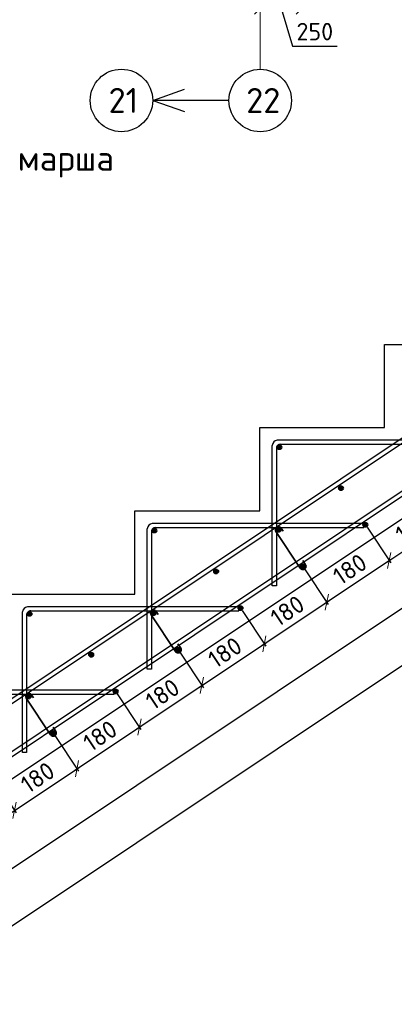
# Model space of a CAD drawing. Header units: millimetres. Extents: x 125896 to 2572636, y -120305 to 130347.
# Tile 151 of 256: x 398125 to 402625, y -108523 to -96705. Entities that reach past the tile are written whole.
import ezdxf

# ---------------------------------------------------------------- set-up
doc = ezdxf.new("R2010")
doc.units = ezdxf.units.MM
doc.linetypes.add('CENTER', pattern=[2, 1.25, -0.25, 0.25, -0.25])
doc.linetypes.add('CENTER2', pattern=[28.575, 19.05, -3.175, 3.175, -3.175])
for name, color, linetype, lineweight in [('Арматура', 152, 'Continuous', 40), ('ОСИ', 7, 'CENTER', 15), ('Основная 0.35', 200, 'Continuous', 35), ('Столовая Двери и окна', 7, 'Continuous', 15), ('ТЕКСТ', 7, 'Continuous', 15)]:
    doc.layers.add(name, color=color, linetype=linetype, lineweight=lineweight)
doc.layers.add('СПДС_Оси', color=7, linetype='Continuous')
doc.styles.add('GOST-2.304_Type-B', font='GOST Common.ttf')
doc.styles.get("Standard").update_dxf_attribs({"font": 'isocpeur.ttf'})
doc.styles.add('ГОСТ', font='isocpeur.ttf')
doc.dimstyles.new('Осевые', dxfattribs={"dimscale": 0.7, "dimtxt": 450, "dimasz": 400, "dimexe": 100, "dimexo": 100, "dimgap": 100, "dimtad": 1, "dimdec": 0, "dimzin": 0, "dimdsep": 46, "dimtxsty": 'Standard', "dimblk": 'OBLIQUE', "dimcen": 9, "dimdle": 100, "dimazin": 0, "dimtm": 1e-09, "dimtfac": 1, "dimtdec": 0, "dimtofl": 0, "dimtmove": 0, "dimatfit": 3, "dimfxl": 1, "dimtolj": 1, "dimtzin": 0, "dimarcsym": 0})

# ---------------------------------------------------------------- blocks, each defined once
blk = doc.blocks.new('_OBLIQUE')
at = {"color": 0, "linetype": 'ByBlock'}
blk.add_line((-0.5, -0.5), (0.5, 0.5), dxfattribs=at)
blk = doc.blocks.new('*D1064')
at = {"layer": 'Defpoints', "color": 0, "linetype": 'ByBlock', "lineweight": 20, "ltscale": 13, "transparency": 16777216}
for p in [(401514, -93293), (401014, -96047), (401514, -96568)]:
    blk.add_point(p, dxfattribs=at)
at = {"layer": 'ОСИ', "color": 0, "linetype": 'ByBlock', "lineweight": -2, "ltscale": 13, "transparency": 16777216}
for p, q in [((401514, -93328), (401514, -96603)), ((401014, -96082), (401014, -96603)), ((400979, -96568), (401549, -96568)), ((401264, -96568), (401401, -97023)), ((401401, -97023), (401940, -97023))]:
    blk.add_line(p, q, dxfattribs=at)
at = {"layer": 'ОСИ', "color": 0, "linetype": 'ByBlock', "lineweight": -2, "ltscale": 13, "transparency": 16777216, "xscale": 140, "yscale": 140, "zscale": 140, "rotation": 180}
blk.add_blockref('_OBLIQUE', (401014, -96568), dxfattribs=at)
at = {"layer": 'ОСИ', "color": 0, "linetype": 'ByBlock', "lineweight": -2, "ltscale": 13, "transparency": 16777216, "xscale": 140, "yscale": 140, "zscale": 140}
blk.add_blockref('_OBLIQUE', (401514, -96568), dxfattribs=at)
at = {"layer": 'ОСИ', "color": 0, "linetype": 'ByBlock', "ltscale": 13, "transparency": 16777216, "insert": (401670, -96848), "char_height": 210, "attachment_point": 5}
blk.add_mtext('\\A1;250', dxfattribs=at)
blk = doc.blocks.new('*D1108')
at = {"layer": 'Defpoints', "color": 0, "linetype": 'ByBlock', "lineweight": 20, "ltscale": 13, "transparency": 16777216}
for p in [(407525, -99220, -900), (408145, -100149), (385634, -113814, -900)]:
    blk.add_point(p, dxfattribs=at)
at = {"layer": 'ОСИ', "color": 0, "linetype": 'ByBlock', "lineweight": -2, "ltscale": 13, "transparency": 16777216}
for p, q in [((407545, -99249), (408164, -100178)), ((386225, -114763), (408174, -100130)), ((385653, -113843), (386273, -114773))]:
    blk.add_line(p, q, dxfattribs=at)
at = {"layer": 'ОСИ', "color": 0, "linetype": 'ByBlock', "lineweight": -2, "ltscale": 13, "transparency": 16777216, "xscale": 140, "yscale": 140, "zscale": 140}
for p, rotation in [((408145, -100149), 33.69006752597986), ((386254, -114743), 213.6900675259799)]:
    blk.add_blockref('_OBLIQUE', p, dxfattribs=dict(at, rotation=rotation))
at = {"layer": 'ОСИ', "color": 0, "linetype": 'ByBlock', "ltscale": 13, "transparency": 16777216, "insert": (397102, -107301), "char_height": 210, "attachment_point": 5, "rotation": 33.6901}
blk.add_mtext('\\A1;5262', dxfattribs=at)
blk = doc.blocks.new('*D1109')
at = {"layer": 'Defpoints', "color": 0, "linetype": 'ByBlock', "lineweight": 20, "ltscale": 13, "transparency": 16777216}
for p in [(407213, -98793, -996), (408443, -100638), (384656, -113831, -996)]:
    blk.add_point(p, dxfattribs=at)
at = {"layer": 'ОСИ', "color": 0, "linetype": 'ByBlock', "lineweight": -2, "ltscale": 13, "transparency": 16777216}
for p, q in [((407232, -98822), (408462, -100667)), ((385857, -115696), (408472, -100619)), ((384675, -113860), (385906, -115705))]:
    blk.add_line(p, q, dxfattribs=at)
at = {"layer": 'ОСИ', "color": 0, "linetype": 'ByBlock', "lineweight": -2, "ltscale": 13, "transparency": 16777216, "xscale": 140, "yscale": 140, "zscale": 140}
for p, rotation in [((408443, -100638), 33.69006752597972), ((385886, -115676), 213.6900675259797)]:
    blk.add_blockref('_OBLIQUE', p, dxfattribs=dict(at, rotation=rotation))
at = {"layer": 'ОСИ', "color": 0, "linetype": 'ByBlock', "ltscale": 13, "transparency": 16777216, "insert": (397067, -108012), "char_height": 210, "attachment_point": 5, "rotation": 33.6901}
blk.add_mtext('\\A1;5422', dxfattribs=at)
blk = doc.blocks.new('*D1072')
at = {"layer": 'Defpoints', "color": 0, "linetype": 'ByBlock', "lineweight": 20, "ltscale": 13, "transparency": 16777216}
for p in [(398527, -105267, 96), (397777, -105767, 96), (398813, -105695)]:
    blk.add_point(p, dxfattribs=at)
at = {"layer": 'ОСИ', "color": 0, "linetype": 'ByBlock', "lineweight": -2, "ltscale": 13, "transparency": 16777216}
for p, q in [((398547, -105296), (398832, -105724)), ((398034, -106215), (398842, -105676)), ((397797, -105796), (398082, -106224))]:
    blk.add_line(p, q, dxfattribs=at)
at = {"layer": 'ОСИ', "color": 0, "linetype": 'ByBlock', "lineweight": -2, "ltscale": 13, "transparency": 16777216, "xscale": 140, "yscale": 140, "zscale": 140}
for p, rotation in [((398813, -105695), 33.69006752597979), ((398063, -106195), 213.6900675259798)]:
    blk.add_blockref('_OBLIQUE', p, dxfattribs=dict(at, rotation=rotation))
at = {"layer": 'ОСИ', "color": 0, "linetype": 'ByBlock', "ltscale": 13, "transparency": 16777216, "insert": (398341, -105800), "char_height": 210, "attachment_point": 5, "rotation": 33.6901}
blk.add_mtext('\\A1;180', dxfattribs=at)
blk = doc.blocks.new('*D1073')
at = {"layer": 'Defpoints', "color": 0, "linetype": 'ByBlock', "lineweight": 20, "ltscale": 13, "transparency": 16777216}
for p in [(399277, -104767, 96), (398527, -105267, 96), (399563, -105195)]:
    blk.add_point(p, dxfattribs=at)
at = {"layer": 'ОСИ', "color": 0, "linetype": 'ByBlock', "lineweight": -2, "ltscale": 13, "transparency": 16777216}
for p, q in [((399297, -104796), (399582, -105224)), ((398784, -105715), (399592, -105176)), ((398547, -105296), (398832, -105724))]:
    blk.add_line(p, q, dxfattribs=at)
at = {"layer": 'ОСИ', "color": 0, "linetype": 'ByBlock', "lineweight": -2, "ltscale": 13, "transparency": 16777216, "xscale": 140, "yscale": 140, "zscale": 140}
for p, rotation in [((399563, -105195), 33.69006752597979), ((398813, -105695), 213.6900675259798)]:
    blk.add_blockref('_OBLIQUE', p, dxfattribs=dict(at, rotation=rotation))
at = {"layer": 'ОСИ', "color": 0, "linetype": 'ByBlock', "ltscale": 13, "transparency": 16777216, "insert": (399091, -105300), "char_height": 210, "attachment_point": 5, "rotation": 33.6901}
blk.add_mtext('\\A1;180', dxfattribs=at)
blk = doc.blocks.new('*D1074')
at = {"layer": 'Defpoints', "color": 0, "linetype": 'ByBlock', "lineweight": 20, "ltscale": 13, "transparency": 16777216}
for p in [(400027, -104267, 96), (400313, -104695), (399277, -104767, 96)]:
    blk.add_point(p, dxfattribs=at)
at = {"layer": 'ОСИ', "color": 0, "linetype": 'ByBlock', "lineweight": -2, "ltscale": 13, "transparency": 16777216}
for p, q in [((400047, -104296), (400332, -104724)), ((399534, -105215), (400342, -104676)), ((399297, -104796), (399582, -105224))]:
    blk.add_line(p, q, dxfattribs=at)
at = {"layer": 'ОСИ', "color": 0, "linetype": 'ByBlock', "lineweight": -2, "ltscale": 13, "transparency": 16777216, "xscale": 140, "yscale": 140, "zscale": 140}
for p, rotation in [((400313, -104695), 33.69006752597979), ((399563, -105195), 213.6900675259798)]:
    blk.add_blockref('_OBLIQUE', p, dxfattribs=dict(at, rotation=rotation))
at = {"layer": 'ОСИ', "color": 0, "linetype": 'ByBlock', "ltscale": 13, "transparency": 16777216, "insert": (399841, -104800), "char_height": 210, "attachment_point": 5, "rotation": 33.6901}
blk.add_mtext('\\A1;180', dxfattribs=at)
blk = doc.blocks.new('*D1075')
at = {"layer": 'Defpoints', "color": 0, "linetype": 'ByBlock', "lineweight": 20, "ltscale": 13, "transparency": 16777216}
for p in [(400777, -103767, 96), (401063, -104195), (400027, -104267, 96)]:
    blk.add_point(p, dxfattribs=at)
at = {"layer": 'ОСИ', "color": 0, "linetype": 'ByBlock', "lineweight": -2, "ltscale": 13, "transparency": 16777216}
for p, q in [((400797, -103796), (401082, -104224)), ((400284, -104715), (401092, -104176)), ((400047, -104296), (400332, -104724))]:
    blk.add_line(p, q, dxfattribs=at)
at = {"layer": 'ОСИ', "color": 0, "linetype": 'ByBlock', "lineweight": -2, "ltscale": 13, "transparency": 16777216, "xscale": 140, "yscale": 140, "zscale": 140}
for p, rotation in [((401063, -104195), 33.69006752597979), ((400313, -104695), 213.6900675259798)]:
    blk.add_blockref('_OBLIQUE', p, dxfattribs=dict(at, rotation=rotation))
at = {"layer": 'ОСИ', "color": 0, "linetype": 'ByBlock', "ltscale": 13, "transparency": 16777216, "insert": (400591, -104300), "char_height": 210, "attachment_point": 5, "rotation": 33.6901}
blk.add_mtext('\\A1;180', dxfattribs=at)
blk = doc.blocks.new('*D1076')
at = {"layer": 'Defpoints', "color": 0, "linetype": 'ByBlock', "lineweight": 20, "ltscale": 13, "transparency": 16777216}
for p in [(401527, -103267, 96), (401813, -103695), (400777, -103767, 96)]:
    blk.add_point(p, dxfattribs=at)
at = {"layer": 'ОСИ', "color": 0, "linetype": 'ByBlock', "lineweight": -2, "ltscale": 13, "transparency": 16777216}
for p, q in [((401547, -103296), (401832, -103724)), ((401034, -104215), (401842, -103676)), ((400797, -103796), (401082, -104224))]:
    blk.add_line(p, q, dxfattribs=at)
at = {"layer": 'ОСИ', "color": 0, "linetype": 'ByBlock', "lineweight": -2, "ltscale": 13, "transparency": 16777216, "xscale": 140, "yscale": 140, "zscale": 140}
for p, rotation in [((401813, -103695), 33.69006752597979), ((401063, -104195), 213.6900675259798)]:
    blk.add_blockref('_OBLIQUE', p, dxfattribs=dict(at, rotation=rotation))
at = {"layer": 'ОСИ', "color": 0, "linetype": 'ByBlock', "ltscale": 13, "transparency": 16777216, "insert": (401341, -103800), "char_height": 210, "attachment_point": 5, "rotation": 33.6901}
blk.add_mtext('\\A1;180', dxfattribs=at)
blk = doc.blocks.new('*D1077')
at = {"layer": 'Defpoints', "color": 0, "linetype": 'ByBlock', "lineweight": 20, "ltscale": 13, "transparency": 16777216}
for p in [(402277, -102767, 96), (401527, -103267, 96), (402563, -103195)]:
    blk.add_point(p, dxfattribs=at)
at = {"layer": 'ОСИ', "color": 0, "linetype": 'ByBlock', "lineweight": -2, "ltscale": 13, "transparency": 16777216}
for p, q in [((402297, -102796), (402582, -103224)), ((401784, -103715), (402592, -103176)), ((401547, -103296), (401832, -103724))]:
    blk.add_line(p, q, dxfattribs=at)
at = {"layer": 'ОСИ', "color": 0, "linetype": 'ByBlock', "lineweight": -2, "ltscale": 13, "transparency": 16777216, "xscale": 140, "yscale": 140, "zscale": 140}
for p, rotation in [((402563, -103195), 33.69006752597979), ((401813, -103695), 213.6900675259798)]:
    blk.add_blockref('_OBLIQUE', p, dxfattribs=dict(at, rotation=rotation))
at = {"layer": 'ОСИ', "color": 0, "linetype": 'ByBlock', "ltscale": 13, "transparency": 16777216, "insert": (402091, -103300), "char_height": 210, "attachment_point": 5, "rotation": 33.6901}
blk.add_mtext('\\A1;180', dxfattribs=at)
blk = doc.blocks.new('*D1078')
at = {"layer": 'Defpoints', "color": 0, "linetype": 'ByBlock', "lineweight": 20, "ltscale": 13, "transparency": 16777216}
for p in [(403027, -102267, 96), (403313, -102695), (402277, -102767, 96)]:
    blk.add_point(p, dxfattribs=at)
at = {"layer": 'ОСИ', "color": 0, "linetype": 'ByBlock', "lineweight": -2, "ltscale": 13, "transparency": 16777216}
for p, q in [((403047, -102296), (403332, -102724)), ((402534, -103215), (403342, -102676)), ((402297, -102796), (402582, -103224))]:
    blk.add_line(p, q, dxfattribs=at)
at = {"layer": 'ОСИ', "color": 0, "linetype": 'ByBlock', "lineweight": -2, "ltscale": 13, "transparency": 16777216, "xscale": 140, "yscale": 140, "zscale": 140}
for p, rotation in [((403313, -102695), 33.69006752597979), ((402563, -103195), 213.6900675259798)]:
    blk.add_blockref('_OBLIQUE', p, dxfattribs=dict(at, rotation=rotation))
at = {"layer": 'ОСИ', "color": 0, "linetype": 'ByBlock', "ltscale": 13, "transparency": 16777216, "insert": (402841, -102800), "char_height": 210, "attachment_point": 5, "rotation": 33.6901}
blk.add_mtext('\\A1;180', dxfattribs=at)

msp = doc.modelspace()

# ---------------------------------------------------------------- hatches: boundary and pattern name
at = {"layer": 'Арматура'}
h = msp.add_hatch(color=256, dxfattribs=at)
edge = h.paths.add_edge_path()
edge.add_arc((401243, -101836.3), 25, 0, 360)
h = msp.add_hatch(color=256, dxfattribs=at)
edge = h.paths.add_edge_path()
edge.add_arc((401984.2, -102327.5), 25, 0, 360)
h = msp.add_hatch(color=256, dxfattribs=at)
edge = h.paths.add_edge_path()
edge.add_arc((399743, -102836.3), 25, 0, 360)
h = msp.add_hatch(color=256, dxfattribs=at)
edge = h.paths.add_edge_path()
edge.add_arc((401234.2, -102827.5), 25, 0, 360)
h = msp.add_hatch(color=256, dxfattribs=at)
edge = h.paths.add_edge_path()
edge.add_arc((402277.3, -102767.1), 25, 0, 360)
h = msp.add_hatch(color=256, dxfattribs=at)
edge = h.paths.add_edge_path()
edge.add_arc((401527.3, -103267.1), 25, 0, 360)
h = msp.add_hatch(color=256, dxfattribs=at)
edge = h.paths.add_edge_path()
edge.add_arc((400484.2, -103327.5), 25, 0, 360)
h = msp.add_hatch(color=256, dxfattribs=at)
edge = h.paths.add_edge_path()
edge.add_arc((400777.3, -103767.1), 25, 0, 360)
h = msp.add_hatch(color=256, dxfattribs=at)
edge = h.paths.add_edge_path()
edge.add_arc((398243, -103836.3), 25, 0, 360)
h = msp.add_hatch(color=256, dxfattribs=at)
edge = h.paths.add_edge_path()
edge.add_arc((399734.2, -103827.5), 25, 0, 360)
h = msp.add_hatch(color=256, dxfattribs=at)
edge = h.paths.add_edge_path()
edge.add_arc((398984.2, -104327.5), 25, 0, 360)
h = msp.add_hatch(color=256, dxfattribs=at)
edge = h.paths.add_edge_path()
edge.add_arc((400027.3, -104267.1), 25, 0, 360)
h = msp.add_hatch(color=256, dxfattribs=at)
edge = h.paths.add_edge_path()
edge.add_arc((398234.2, -104827.5), 25, 0, 360)
h = msp.add_hatch(color=256, dxfattribs=at)
edge = h.paths.add_edge_path()
edge.add_arc((399277.3, -104767.1), 25, 0, 360)
h = msp.add_hatch(color=256, dxfattribs=at)
edge = h.paths.add_edge_path()
edge.add_arc((398527.3, -105267.1), 25, 0, 360)

# ---------------------------------------------------------------- linework, layer by layer
for centre in [(401243, -101836.3), (401984.2, -102327.5), (399743, -102836.3), (401234.2, -102827.5), (402277.3, -102767.1, 95.9), (401527.3, -103267.1, 95.9), (400484.2, -103327.5), (400777.3, -103767.1, 95.9), (398243, -103836.3), (399734.2, -103827.5), (398984.2, -104327.5), (400027.3, -104267.1, 95.9), (398234.2, -104827.5), (399277.3, -104767.1, 95.9), (398527.3, -105267.1, 95.9)]:
    msp.add_circle(centre, 25, dxfattribs=at)
at = {"layer": 'ОСИ', "color": 16, "linetype": 'CENTER2', "lineweight": 15, "ltscale": 0.2, "transparency": 33554687}
msp.add_line((401014, -88739.3, 3100), (401014, -97299.8, 3100), dxfattribs=at)
at = {"layer": 'Основная 0.35'}
for p, q in [((401265.9, -102807.4), (401289.7, -102844.9)), ((401495.6, -103287.2, 95.9), (401202.5, -102847.6)), ((401558.9, -103247, 95.9), (401525.6, -103194.5, 95.9)), ((399995.6, -104287.2, 95.9), (399702.5, -103847.6)), ((399765.9, -103807.4), (399789.7, -103844.9)), ((400058.9, -104247, 95.9), (400025.6, -104194.5, 95.9)), ((398265.9, -104807.4), (398289.7, -104844.9)), ((398495.6, -105287.2, 95.9), (398202.5, -104847.6)), ((398558.9, -105247, 95.9), (398525.6, -105194.5, 95.9))]:
    msp.add_line(p, q, dxfattribs=at)
for centre, start, end in [((401234.2, -102827.5), 32.40892, 212.40892), ((401527.3, -103267.1, 95.9), 212.40892, 32.40892), ((399734.2, -103827.5), 32.40892, 212.40892), ((400027.3, -104267.1, 95.9), 212.40892, 32.40892), ((398234.2, -104827.5), 32.40892, 212.40892), ((398527.3, -105267.1, 95.9), 212.40892, 32.40892)]:
    msp.add_arc(centre, 37.5, start, end, dxfattribs=at)
at = {"layer": 'СПДС_Оси', "linetype": 'Continuous', "lineweight": 25, "ltscale": 150}
for centre in [(399347.4, -97673.8, 3100), (401014, -97674.8, 3100)]:
    msp.add_circle(centre, 375, dxfattribs=at)
at = {"layer": 'Столовая Двери и окна', "color": 18, "lineweight": 25, "true_color": 0x000000}
for p, q in [((399722.4, -97673.8, 3100), (400103.4, -97539.5, 3100)), ((400639, -97673.8, 3100), (399722.4, -97673.8, 3100)), ((399722.4, -97673.8, 3100), (400103.4, -97808.2, 3100))]:
    msp.add_line(p, q, dxfattribs=at)
at = {"layer": 'Столовая Двери и окна', "color": 18, "lineweight": 30, "true_color": 0x000000}
msp.add_line((407358, -99601.3, -1170), (385758, -114001.3, -900), dxfattribs=at)
msp.add_lwpolyline([(398008, -103601.3), (399508, -103601.3), (399508, -102601.3), (401008, -102601.3), (401008, -101601.3), (402508, -101601.3), (402508, -100601.3), (404008, -100601.3), (404008, -99601.3), (405508, -99601.3), (405508, -98601.3), (407008, -98601.3), (407008, -98601.3), (409008, -98601.3)], dxfattribs=at)
at = {"layer": 'Столовая Двери и окна', "color": 146, "lineweight": 30, "true_color": 0x105689}
for points, elevation in [([(407212.6, -98792.8), (407184.9, -98751.2), (384628, -113789.1), (384655.8, -113830.7)], -995.9), ([(407525.1, -99219.5), (407497.4, -99177.9), (385606.2, -113772.1), (385633.9, -113813.7)], -900)]:
    msp.add_lwpolyline(points, close=True, dxfattribs=dict(at, elevation=elevation))
for points in [[(401208, -101843.3), (401208, -103501.3), (401158, -103501.3), (401158, -101813.7)], [(401252.5, -101801.3), (403758, -101801.3), (403758, -101751.3), (401218.1, -101751.3), (401218.1, -101751.3), (401218.1, -101751.3)], [(399708, -102843.3), (399708, -104501.3), (399658, -104501.3), (399658, -102813.7)], [(399752.5, -102801.3), (402258, -102801.3), (402258, -102751.3), (399718.1, -102751.3), (399718.1, -102751.3), (399718.1, -102751.3)], [(398252.5, -103801.3), (400758, -103801.3), (400758, -103751.3), (398218.1, -103751.3), (398218.1, -103751.3), (398218.1, -103751.3)], [(398208, -103843.3), (398208, -105501.3), (398158, -105501.3), (398158, -103813.7)], [(396752.5, -104801.3), (399258, -104801.3), (399258, -104751.3), (396718.1, -104751.3), (396718.1, -104751.3), (396718.1, -104751.3)]]:
    msp.add_lwpolyline(points, dxfattribs=at)
for centre, radius, start, end in [((401226.5, -101819.6), 68.8, 97.03929, 175.07833), ((401254.2, -101847.5), 46.3, 86.19482, 184.74031), ((399726.5, -102819.6), 68.8, 97.03929, 175.07833), ((399754.2, -102847.5), 46.3, 86.19482, 184.74031), ((398226.5, -103819.6), 68.8, 97.03929, 175.07833), ((398254.2, -103847.5), 46.3, 86.19482, 184.74031)]:
    msp.add_arc(centre, radius, start, end, dxfattribs=at)

# ---------------------------------------------------------------- texts
at = {"insert": (226281.3, -87218.1), "char_height": 250, "attachment_point": 1, "style": 'ГОСТ'}
msp.add_mtext_dynamic_manual_height_columns('\\A1;\\pi9384.38;{\\H1.5152x;\\P\\pi1250;Общие указания\\P\\pi250;}1.^IРабочая документация разработана в соответствии с заданием на проектирование, требованиями действующих технических регламентов, стандартов, сводов правил и других документов, содержащих установленные требования.\\P2.^IРабочая документация выполнена в соответствии со следующими нормативными и техническими документами:\\P-^IСП 20.13330.2016 "Нагрузки и Воздействия";\\P-^IСП 63.13330.2012 "Бетонные и железобетонные конструкции. Основные положения";\\P-^IСП 22.13330.2016 "Основания зданий и сооружений";\\P-^IСП 45.13330.2012 "Земляные сооружения, основания и фундаменты".\\P3.   За относительную отметку 0,000 принята отметка чистого пола первого этажа.\\P4.^IПеречень видов работ, для которых необходимо составлять акты освидетельствования скрытых работ:\\P-^Iармирование конструкций;\\P-^Iосвидетельствование опалубки перед бетонированием;\\P-^Iвыполнение сварочных работ;\\P-^Iотбор контрольных проб бетона;\\P-^Iсоответствие законченных железобетонных конструкций проекту с отображением качества работ;\\P-^Iустройство монолитных конструкций, выполняемых в зимнее время;  \\P\\pi0;  -    устройство гидроизоляции;\\P\\pi250;-^Iуплотнение грунтов и обратную засыпку.\\PЗапрещается выполнение последующих работ при отсутствии актов освидетельствования предшествующих скрытых работ во всех случаях.\\P\\pi0;        5. Проект рассчитан на производство работ в период положительных температур. В случае выполнения работ при отрицательных температурах необходимо выполнять требования СНиП часть 3 по производству работ и ППР.\\P        6. При минимальной температуре воздуха до минус 15°С допускается: выдерживание бетона в конструкции методом термоса, при предварительном разогреве бетонной смеси, форсированный электроразогрев бетона в конструкции с повторным уплотнением.\\P\\pi250;При минимальной температуре воздуха до минус 25°С допускается: обогрев бетона в греющей опалубке с помощью низкотемпературных электронагревателей, электродный сквозной прогрев бетона, электрообогрев с помощью греющего провода.\\P\\pi0;7. При отрицательной температуре воздуха уплотнение грунта обратной засыпки в траншеях должно \\Pосуществляться до достижения коэффициента уплотнения 0,98. \\PВремя уплотнения грунта в зависимости от температуры воздуха: \\P\\pi250;-^Iпри t{\\H0.7x;\\So^ ;}-5, 90-120 минут; при t{\\H0.7x;\\So^ ;\\H1.42857x;-10, 60-90 минут; }при t{\\H0.7x;\\So^ ;\\H1.42857x;-20, 40-60 минут; }при t{\\H0.7x;\\So^ ;\\H1.42857x;-30, 20-30 минут;\\P\\pi0;Работы по выполнению насыпей и обратных засыпок при отрицательных температурах должны производить с учетом следующих требований:\\P\\pi250;-^Iподготовку поверхности (основания) насыпи и обратных засыпок следует выполнять с полным удалением снега, льда, промерзшего слоя слабого и пучинистого грунта на всю его глубину;\\P-^Iотсыпку в насыпь и обратные засыпки грунтов необходимо производить при их природной влажности и в талом состоянии с содержанием комьев мерзлого грунта, не превышающим требований, приведенных в приложении М СП 45.13330.2017. Свод правил. Земляные сооружения, основания и фундаменты., и, как правило, на не промерзшие ранее отсыпанные и уплотненные слои. В отдельных случаях при согласовании с автором проекта допускается грунты отсыпать на непучинистые грунты, промерзшие на глубину не более 15 см;\\P-^Iпри пониженной влажности отсыпанных грунтов для их уплотнения следует применять более тяжелое грунтоуплотняющее оборудование; \\P-^Iработы по отсыпке и уплотнению каждого слоя должны выполнять в течение одной рабочей смены; - при выполнении насыпей из глинистых грунтов при обильном снеговыпадении все работы должны быть прекращены; - перерывы в работах по выполнению насыпей и обратных засыпок допускаются только при условиях, что за время перерыва глубина промерзания ранее уплотненных пучинистых грунтов не превысит 15 см или на время перерыва ранее уплотненные грунты утепляются специальными средствами (например, маловлажным рыхлым грунтом, который в последующем удаляется); - все работы по отсыпке грунтов и их уплотнению выполняют с повышенной интенсивностью.}', width=20474.372, gutter_width=5800, heights=[24436.9], dxfattribs=at)
at = {"layer": 'СПДС_Оси', "linetype": 'Continuous', "lineweight": 25, "ltscale": 150, "char_height": 300, "width": 825, "attachment_point": 1}
for s, insert in [('21', (399192.8, -97523.7, 3100)), ('22', (400845.9, -97524.6, 3100))]:
    msp.add_mtext(s, dxfattribs=dict(at, insert=insert))
at = {"layer": 'ТЕКСТ', "lineweight": 25}
msp.add_text('Армирование лестничного марша', height=300, dxfattribs=at).set_placement((392882.2, -98517.1))
at = {"layer": 'ТЕКСТ', "ltscale": 100, "insert": (333656.9, -104201.6), "char_height": 250, "attachment_point": 1, "style": 'GOST-2.304_Type-B'}
msp.add_mtext_dynamic_manual_height_columns('\\pi750;Примечание\\P1 Обратную засыпку пазух выполнять непучинистым, ненабухающим грунтом без органически х включений с проливкой водой слоями не более 20 см с уплотнением грунта до коэффициента уплотнения 0,95. Условия работ по выполнению обратной засыпки при отрицательных температурах смотреть в общих указаниях лист 1.\\P2 При производстве земляных работ не допускать ухудшения свойств грунтов и качества подготовленного основания вследствие замачивания, промерзания, размыва, повреждения механизмами и транспортом.\\P3 Поз. 9 и 11 установить на хим. анкер BIT 200 (EASY FIX DIT-200) или аналог. Анкеровка выполняется в теле стен, ступеней и в теле плиты по всей длине с шагом 175-200 мм. Отверстие диаметром 12 мм.\\P4 При изготовлении пространственных арматурных каркасов соединение стержней выполнять при помощи вязальной проволоки. \\P5 Поз. 7 установить в шахматном порядке.\\P6 Выполнить обмазочную гидроизоляцию внутренних поверхностей вертикальных Ж/Б конструкций, соприкасающихся с грунтом под лестничным маршем за 2 раза. Материал гидроизоляции - Битумно-резиновая мастика Технониколь AquaMast\\P7 Выполнить укладку рулонной гидроизоляции Техноэласт ЭПП под устройство лестничного марша.', width=17507.725, gutter_width=1250, heights=[0], dxfattribs=at)

# ---------------------------------------------------------------- dimensions: what is measured, and where the dimension line sits
at = {"layer": 'ОСИ', "linetype": 'ByBlock', "ltscale": 13}
dim = msp.add_linear_dim(base=(401514, -96568.3, 3100), p1=(401014, -96046.9, 3100), p2=(401514, -93293.3, 3100), dimstyle='Осевые', override={"dimtxt": 300, "dimasz": 200, "dimexe": 50, "dimexo": 50, "dimlfac": 0.5, "dimdle": 50, "dimtmove": 1}, dxfattribs=at)
dim.commit()
dim.dimension.update_dxf_attribs({"geometry": '*D1064', "text_midpoint": (401470.5, -96848.3, 3100)})
for p1, p2, distance, picture, middle in [((384655.8, -113830.7, -995.9), (407212.6, -98792.8, -995.9), -2218, '*D1109', (397067.4, -108011.7)), ((385633.9, -113813.7, -900), (407525.1, -99219.5, -900), -1117.5, '*D1108', (397102.3, -107300.8)), ((402277.3, -102767.1, 95.9), (403027.3, -102267.1, 95.9), -514.5, '*D1078', (402840.6, -102799.6)), ((401527.3, -103267.1, 95.9), (402277.3, -102767.1, 95.9), -514.5, '*D1077', (402090.6, -103299.6)), ((400777.3, -103767.1, 95.9), (401527.3, -103267.1, 95.9), -514.5, '*D1076', (401340.6, -103799.6)), ((400027.3, -104267.1, 95.9), (400777.3, -103767.1, 95.9), -514.5, '*D1075', (400590.6, -104299.6)), ((399277.3, -104767.1, 95.9), (400027.3, -104267.1, 95.9), -514.5, '*D1074', (399840.6, -104799.6)), ((398527.3, -105267.1, 95.9), (399277.3, -104767.1, 95.9), -514.5, '*D1073', (399090.6, -105299.6)), ((397777.3, -105767.1, 95.9), (398527.3, -105267.1, 95.9), -514.5, '*D1072', (398340.6, -105799.6))]:
    dim = msp.add_aligned_dim(p1=p1, p2=p2, distance=distance, dimstyle='Осевые', override={"dimtxt": 300, "dimasz": 200, "dimexe": 50, "dimexo": 50, "dimlfac": 0.2, "dimdle": 50, "dimtmove": 1}, dxfattribs=at)
    dim.commit()
    dim.dimension.update_dxf_attribs({"geometry": picture, "text_midpoint": middle})

doc.saveas('drawing.dxf')
